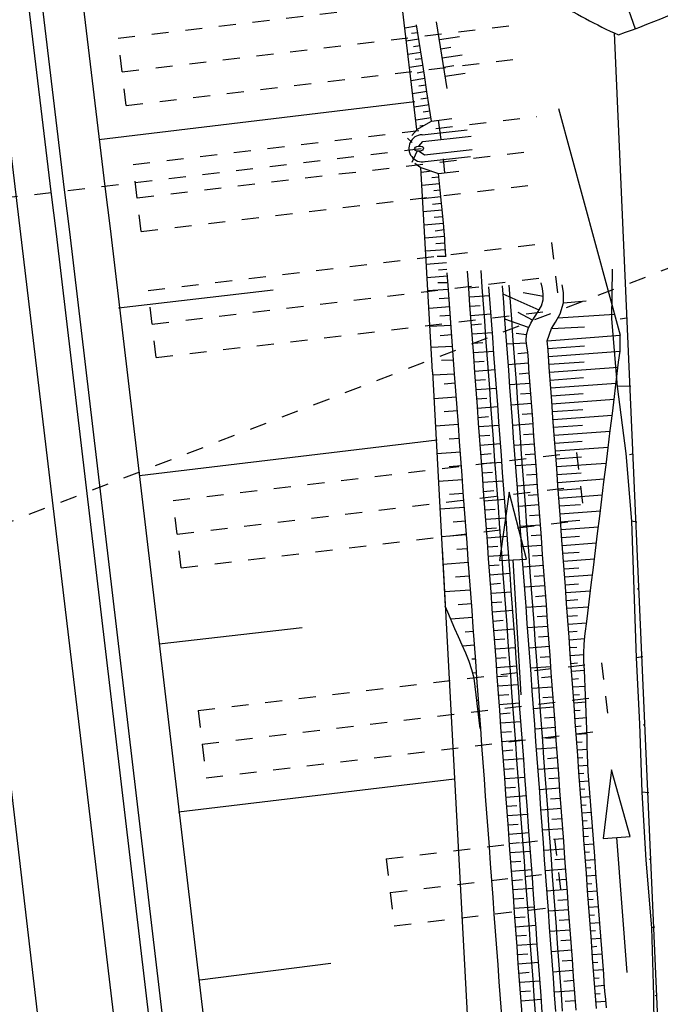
# Model space of a CAD drawing. Extents: x 447693 to 448165, y 439527 to 440695.
# Tile 36 of 88: x 447917 to 447936, y 439831 to 439860. Entities that reach past the tile are written whole.
import ezdxf

# ---------------------------------------------------------------- set-up
doc = ezdxf.new("R2010")
doc.units = 0
doc.header["$LTSCALE"] = 2
doc.header["$MEASUREMENT"] = 0
for name, pattern in [('ACAD_ISO03W100', [0.5, 0.25, -0.25]), ('ACAD_ISO05W100', [0.5, 0.25, -0.25]), ('AUSGEZOGEN', [0]), ('PUNKTX2', [0.5, 0.25, -0.25]), ('STRICHLINIEX2', [0.5, 0.25, -0.25])]:
    doc.linetypes.add(name, pattern=pattern)
for name, color, linetype in [('BOESCHG', 250, 'AUSGEZOGEN'), ('DB-Durchlässe', 15, 'CONTINUOUS'), ('DB-Gleisachse', 7, 'CONTINUOUS'), ('DB-GRABEN', 15, 'AUSGEZOGEN'), ('DB-HZV-Stützscheiben', 15, 'CONTINUOUS'), ('DB-Ingenieurbauwerke', 15, 'CONTINUOUS'), ('DB-Kabelanlagen', 15, 'CONTINUOUS'), ('DB-Regenrückhaltebecken_605', 15, 'CONTINUOUS'), ('DB-Wegboeschungen', 15, 'CONTINUOUS'), ('DB-Wege', 15, 'CONTINUOUS'), ('FBRTOP', 250, 'AUSGEZOGEN')]:
    doc.layers.add(name, color=color, linetype=linetype)

msp = doc.modelspace()

# ---------------------------------------------------------------- linework, layer by layer
at = {"layer": 'BOESCHG'}
msp.add_line((447934.799, 439860.882), (447935.302, 439859.458), dxfattribs=at)
msp.add_lwpolyline([(447934.805, 439859.275, 0.026514), (447938.088, 439860.655, 0.046289), (447939.837, 439861.711, 0.012248), (447943.756, 439864.755, 0.034061), (447945.059, 439865.976, 0.021594), (447946.317, 439867.45, 0.015362), (447947.928, 439869.647, 0.038367), (447949.717, 439872.733, 0.12657), (447949.931, 439873.809, 0.020895), (447949.768, 439875.484, 0.002421), (447947.692, 439889.857, 0.000207), (447946.075, 439900.647, 0.000187), (447944.278, 439912.579, 0.008155), (447943.854, 439915.107, 0.002622), (447942.366, 439922.939)], format="xyb", dxfattribs=at)
msp.add_arc((447942.13, 439875.303), 17.623, 238.366, 245.4394, dxfattribs=at)
at = {"layer": 'DB-Durchlässe', "linetype": 'STRICHLINIEX2'}
msp.add_line((447888.48, 439833.969), (447940.761, 439854.11), dxfattribs=at)
at = {"layer": 'DB-Gleisachse', "linetype": 'Continuous'}
msp.add_line((447915.949, 439844.771), (447917.911, 439828.168), dxfattribs=at)
at = {"layer": 'DB-GRABEN', "linetype": 'Continuous'}
for p, q in [((447918.717, 439862.49), (447919.638, 439854.794)), ((447919.463, 439856.183), (447928.795, 439857.312)), ((447919.638, 439854.794), (447919.795, 439853.554)), ((447919.795, 439853.554), (447922.729, 439828.726)), ((447920.04, 439851.216), (447924.61, 439851.743)), ((447920.667, 439846.256), (447929.453, 439847.315)), ((447931.578, 439845.766), (447931.295, 439843.746)), ((447932.094, 439843.793), (447931.578, 439845.766)), ((447929.597, 439844.101), (447930.375, 439829.642)), ((447931.295, 439843.746), (447931.695, 439843.769)), ((447931.695, 439843.769), (447932.094, 439843.793)), ((447931.928, 439839.776), (447931.695, 439843.769)), ((447921.243, 439841.289), (447925.466, 439841.772)), ((447934.604, 439837.563), (447934.357, 439835.538)), ((447935.155, 439835.599), (447934.604, 439837.563)), ((447921.82, 439836.322), (447929.962, 439837.3)), ((447934.357, 439835.538), (447934.756, 439835.569)), ((447934.756, 439835.569), (447935.155, 439835.599)), ((447935.059, 439831.58), (447934.756, 439835.569)), ((447922.447, 439831.362), (447926.316, 439831.85))]:
    msp.add_line(p, q, dxfattribs=at)
at = {"layer": 'DB-HZV-Stützscheiben', "linetype": 'PUNKTX2'}
for p, q in [((447920.032, 439859.174), (447931.948, 439860.591)), ((447920.268, 439857.188), (447920.032, 439859.174)), ((447920.268, 439857.188), (447932.184, 439858.605)), ((447920.474, 439855.451), (447932.391, 439856.867)), ((447920.711, 439853.464), (447920.474, 439855.451)), ((447920.711, 439853.464), (447932.627, 439854.881)), ((447920.917, 439851.727), (447932.833, 439853.143)), ((447932.833, 439853.143), (447933.069, 439851.157)), ((447921.153, 439849.741), (447920.917, 439851.727)), ((447921.153, 439849.741), (447933.069, 439851.157)), ((447921.655, 439845.52), (447933.571, 439846.937)), ((447933.571, 439846.937), (447933.807, 439844.951)), ((447921.891, 439843.534), (447921.655, 439845.52)), ((447921.891, 439843.534), (447933.807, 439844.951)), ((447922.393, 439839.314), (447934.309, 439840.731)), ((447934.309, 439840.731), (447934.545, 439838.745)), ((447922.393, 439839.314), (447922.629, 439837.328)), ((447922.629, 439837.328), (447934.545, 439838.745)), ((447927.948, 439834.939), (447932.913, 439835.529)), ((447932.913, 439835.529), (447933.149, 439833.543)), ((447927.948, 439834.939), (447928.184, 439832.953)), ((447928.184, 439832.953), (447933.149, 439833.543))]:
    msp.add_line(p, q, dxfattribs=at)
at = {"layer": 'DB-HZV-Stützscheiben', "linetype": 'ACAD_ISO05W100'}
for p, q in [((447920.15, 439858.181), (447932.066, 439859.598)), ((447920.593, 439854.458), (447932.509, 439855.874)), ((447921.035, 439850.734), (447932.951, 439852.15)), ((447921.773, 439844.527), (447933.689, 439845.944)), ((447922.511, 439838.321), (447934.427, 439839.738)), ((447928.066, 439833.946), (447933.031, 439834.536))]:
    msp.add_line(p, q, dxfattribs=at)
at = {"layer": 'DB-Ingenieurbauwerke', "linetype": 'Continuous'}
msp.add_line((447913.173, 439886.784), (447924.918, 439788.077), dxfattribs=at)
at = {"layer": 'DB-Ingenieurbauwerke', "linetype": 'ACAD_ISO03W100'}
msp.add_line((447912.595, 439853.976), (447929.051, 439855.929), dxfattribs=at)
at = {"layer": 'DB-Ingenieurbauwerke', "linetype": 'Continuous'}
msp.add_ellipse((447928.917, 439855.914), major_axis=(0.134, 0.015), ratio=0.555556, start_param=0, end_param=6.283185, dxfattribs=at)
at = {"layer": 'DB-Kabelanlagen', "linetype": 'Continuous'}
for p, q in [((447917.123, 439862.339), (447918.045, 439854.643)), ((447917.52, 439862.389), (447918.442, 439854.694)), ((447918.442, 439854.694), (447918.598, 439853.453)), ((447918.045, 439854.643), (447918.201, 439853.403)), ((447918.201, 439853.403), (447921.136, 439828.575)), ((447918.598, 439853.453), (447921.533, 439828.625))]:
    msp.add_line(p, q, dxfattribs=at)
at = {"layer": 'DB-Regenrückhaltebecken_605', "linetype": 'Continuous'}
for p, q in [((447928.854, 439856.477), (447928.378, 439860.45)), ((447929.512, 439859.17), (447929.434, 439859.664)), ((447928.847, 439859.531), (447928.495, 439859.475)), ((447928.878, 439859.338), (447928.696, 439859.317)), ((447928.919, 439859.077), (447928.841, 439859.57)), ((447928.908, 439859.145), (447928.541, 439859.087)), ((447928.997, 439858.583), (447928.919, 439859.077)), ((447929.589, 439858.676), (447929.512, 439859.17)), ((447929.517, 439859.135), (447930.11, 439859.228)), ((447928.969, 439858.759), (447928.588, 439858.699)), ((447928.939, 439858.952), (447928.758, 439858.923)), ((447929.56, 439858.864), (447929.856, 439858.91)), ((447928.999, 439858.566), (447928.804, 439858.548)), ((447929.075, 439858.089), (447928.997, 439858.583)), ((447929.667, 439858.182), (447929.589, 439858.676)), ((447929.603, 439858.593), (447930.195, 439858.686)), ((447929.03, 439858.373), (447928.634, 439858.31)), ((447929.06, 439858.18), (447928.858, 439858.146)), ((447929.645, 439858.322), (447929.942, 439858.368)), ((447929.745, 439857.688), (447929.667, 439858.182)), ((447929.091, 439857.987), (447928.681, 439857.922)), ((447929.152, 439857.595), (447929.075, 439858.089)), ((447929.688, 439858.051), (447930.281, 439858.144)), ((447929.152, 439857.601), (447928.727, 439857.534)), ((447929.121, 439857.794), (447928.912, 439857.761)), ((447929.22, 439857.164), (447929.152, 439857.595)), ((447929.182, 439857.408), (447928.971, 439857.374)), ((447929.212, 439857.214), (447928.774, 439857.145)), ((447929.243, 439857.021), (447929.036, 439856.989)), ((447929.23, 439857.103), (447929.22, 439857.164)), ((447929.286, 439856.729), (447929.23, 439857.103)), ((447933.031, 439857.099), (447934.853, 439850.402)), ((447929.272, 439856.827), (447928.82, 439856.758)), ((447928.854, 439856.477), (447929.286, 439856.729)), ((447929.286, 439856.729), (447929.881, 439856.809)), ((447929.567, 439856.187), (447929.497, 439856.758)), ((447928.702, 439856.301), (447928.848, 439856.47)), ((447929.07, 439856.603), (447928.946, 439856.58)), ((447929.006, 439856.326), (447930.334, 439856.469)), ((447928.71, 439856.096), (447928.578, 439856.222)), ((447928.908, 439855.989), (447929.028, 439856.127)), ((447929.028, 439856.127), (447930.453, 439856.284)), ((447928.712, 439855.512), (447928.867, 439855.84)), ((447928.926, 439855.84), (447929.075, 439855.73)), ((447929.075, 439855.73), (447930.491, 439855.886)), ((447929.097, 439855.531), (447930.438, 439855.679)), ((447929.683, 439855.199), (447929.635, 439855.611)), ((447928.796, 439855.489), (447928.975, 439855.357)), ((447928.969, 439855.361), (447929.492, 439855.177)), ((447929.316, 439849.324), (447928.969, 439855.356)), ((447929.292, 439855.247), (447928.977, 439855.21)), ((447929.492, 439855.177), (447930.088, 439855.245)), ((447929.503, 439855.074), (447929.299, 439855.051)), ((447929.492, 439855.177), (447929.492, 439855.177)), ((447929.545, 439854.693), (447929.492, 439855.177)), ((447929.525, 439854.879), (447929, 439854.823)), ((447929.546, 439854.684), (447929.355, 439854.664)), ((447929.594, 439854.21), (447929.545, 439854.693)), ((447929.566, 439854.488), (447929.021, 439854.435)), ((447929.604, 439854.098), (447929.043, 439854.048)), ((447929.585, 439854.293), (447929.317, 439854.268)), ((447929.637, 439853.726), (447929.594, 439854.21)), ((447929.621, 439853.903), (447929.363, 439853.881)), ((447929.639, 439853.708), (447929.064, 439853.659)), ((447929.655, 439853.513), (447929.393, 439853.481)), ((447929.676, 439853.241), (447929.637, 439853.726)), ((447929.67, 439853.317), (447929.085, 439853.272)), ((447929.683, 439853.154), (447929.676, 439853.241)), ((447929.7, 439852.927), (447929.106, 439852.883)), ((447929.685, 439853.122), (447929.416, 439853.101)), ((447929.713, 439852.745), (447929.683, 439853.154)), ((447929.714, 439852.732), (447929.454, 439852.728)), ((447929.728, 439852.537), (447929.127, 439852.493)), ((447929.742, 439852.342), (447929.493, 439852.324)), ((447929.757, 439852.147), (447929.149, 439852.103)), ((447929.786, 439851.748), (447929.749, 439852.247)), ((447930.384, 439851.792), (447930.348, 439852.291)), ((447930.783, 439851.821), (447930.747, 439852.32)), ((447929.785, 439851.758), (447929.17, 439851.713)), ((447929.771, 439851.953), (447929.477, 439851.953)), ((447930.383, 439851.808), (447930.682, 439851.83)), ((447930.421, 439851.293), (447930.384, 439851.792)), ((447930.82, 439851.323), (447930.783, 439851.821)), ((447931.019, 439851.337), (447930.983, 439851.836)), ((447931.418, 439851.366), (447931.382, 439851.865)), ((447931.618, 439851.381), (447931.581, 439851.88)), ((447932.558, 439851.781), (447932.521, 439851.949)), ((447932.587, 439851.614), (447932.558, 439851.781)), ((447933.187, 439851.664), (447933.147, 439851.896)), ((447929.805, 439851.494), (447929.515, 439851.474)), ((447929.969, 439849.255), (447929.786, 439851.748)), ((447930.403, 439851.535), (447931.002, 439851.579)), ((447932.466, 439851.148), (447931.4, 439851.614)), ((447932.591, 439851.548), (447931.99, 439851.655)), ((447932.587, 439851.452), (447932.587, 439851.614)), ((447933.186, 439851.363), (447933.187, 439851.664)), ((447929.208, 439851.203), (447929.823, 439851.248)), ((447930.458, 439850.795), (447930.421, 439851.293)), ((447930.423, 439851.261), (447930.723, 439851.283)), ((447930.857, 439850.824), (447930.82, 439851.323)), ((447931.056, 439850.839), (447931.019, 439851.337)), ((447931.455, 439850.868), (447931.418, 439851.366)), ((447931.654, 439850.882), (447931.618, 439851.381)), ((447932.437, 439851.101), (447932.533, 439851.273)), ((447932.533, 439851.273), (447932.587, 439851.452)), ((447933.088, 439851.038), (447933.186, 439851.363)), ((447933.186, 439851.363), (447933.852, 439851.42)), ((447929.842, 439850.982), (447929.531, 439850.967)), ((447930.443, 439850.988), (447931.042, 439851.032)), ((447932.153, 439850.629), (447931.454, 439850.881)), ((447931.691, 439850.384), (447931.654, 439850.882)), ((447932.268, 439850.845), (447931.845, 439851.075)), ((447932.22, 439850.764), (447932.324, 439850.932)), ((447932.324, 439850.932), (447932.437, 439851.101)), ((447932.949, 439850.789), (447933.088, 439851.038)), ((447933.019, 439850.913), (447934.69, 439851.03)), ((447929.863, 439850.693), (447929.239, 439850.657)), ((447930.494, 439850.296), (447930.458, 439850.795)), ((447930.464, 439850.714), (447930.763, 439850.736)), ((447930.893, 439850.325), (447930.857, 439850.824)), ((447931.093, 439850.34), (447931.056, 439850.839)), ((447931.492, 439850.369), (447931.455, 439850.868)), ((447932.09, 439850.413), (447932.137, 439850.592)), ((447932.137, 439850.592), (447932.22, 439850.764)), ((447932.704, 439850.241), (447932.828, 439850.607)), ((447932.828, 439850.607), (447932.949, 439850.789)), ((447932.828, 439850.607), (447933.799, 439850.652)), ((447929.884, 439850.418), (447929.544, 439850.389)), ((447930.484, 439850.44), (447931.082, 439850.484)), ((447930.531, 439849.797), (447930.494, 439850.296)), ((447930.93, 439849.827), (447930.893, 439850.325)), ((447931.129, 439849.841), (447931.093, 439850.34)), ((447931.528, 439849.87), (447931.492, 439850.369)), ((447931.728, 439849.885), (447931.691, 439850.384)), ((447932.09, 439850.411), (447931.786, 439850.45)), ((447932.085, 439850.25), (447932.09, 439850.413)), ((447932.704, 439850.241), (447934.853, 439850.402)), ((447934.852, 439849.931), (447934.853, 439850.399)), ((447934.853, 439850.399), (447934.853, 439850.399)), ((447929.909, 439850.072), (447929.275, 439850.038)), ((447930.504, 439850.167), (447930.803, 439850.189)), ((447932.093, 439850.164), (447931.508, 439850.144)), ((447932.103, 439850.083), (447932.085, 439850.25)), ((447932.127, 439849.914), (447932.103, 439850.083)), ((447932.725, 439849.958), (447932.704, 439850.241)), ((447932.721, 439850.008), (447933.8, 439850.088)), ((447930.524, 439849.893), (447931.122, 439849.937)), ((447930.567, 439849.299), (447930.531, 439849.797)), ((447930.966, 439849.328), (447930.93, 439849.827)), ((447931.166, 439849.343), (447931.129, 439849.841)), ((447931.565, 439849.372), (447931.528, 439849.87)), ((447931.764, 439849.386), (447931.728, 439849.885)), ((447932.13, 439849.883), (447931.831, 439849.856)), ((447932.149, 439849.664), (447932.127, 439849.914)), ((447932.762, 439849.46), (447932.725, 439849.958)), ((447932.738, 439849.776), (447934.852, 439849.931)), ((447934.811, 439849.61), (447934.852, 439849.931)), ((447929.939, 439849.666), (447929.584, 439849.653)), ((447930.544, 439849.62), (447930.843, 439849.642)), ((447932.154, 439849.581), (447931.553, 439849.533)), ((447932.163, 439849.416), (447932.149, 439849.664)), ((447932.755, 439849.544), (447933.789, 439849.619)), ((447932.798, 439848.961), (447932.762, 439849.46)), ((447932.772, 439849.311), (447934.793, 439849.459)), ((447934.749, 439849.104), (447934.811, 439849.61)), ((447929.316, 439849.324), (447929.689, 439842.397)), ((447929.969, 439849.255), (447929.321, 439849.22)), ((447930.006, 439848.756), (447929.969, 439849.255)), ((447930.564, 439849.346), (447931.162, 439849.39)), ((447930.604, 439848.8), (447930.567, 439849.299)), ((447931.003, 439848.829), (447930.966, 439849.328)), ((447931.202, 439848.844), (447931.166, 439849.343)), ((447931.601, 439848.873), (447931.565, 439849.372)), ((447931.801, 439848.888), (447931.764, 439849.386)), ((447932.172, 439849.278), (447931.873, 439849.258)), ((447932.18, 439849.167), (447932.163, 439849.416)), ((447932.2, 439848.917), (447932.18, 439849.167)), ((447932.79, 439849.079), (447933.777, 439849.151)), ((447929.989, 439848.984), (447929.663, 439848.96)), ((447930.584, 439849.073), (447930.883, 439849.095)), ((447930.604, 439848.799), (447931.203, 439848.843)), ((447931.239, 439848.345), (447931.202, 439848.844)), ((447932.195, 439848.982), (447931.597, 439848.936)), ((447931.638, 439848.375), (447931.601, 439848.873)), ((447931.837, 439848.389), (447931.801, 439848.888)), ((447932.236, 439848.418), (447932.2, 439848.917)), ((447932.835, 439848.462), (447932.798, 439848.961)), ((447932.807, 439848.846), (447934.735, 439848.988)), ((447934.687, 439848.598), (447934.749, 439849.104)), ((447930.019, 439848.577), (447929.359, 439848.528)), ((447930.042, 439848.257), (447930.006, 439848.756)), ((447930.641, 439848.301), (447930.604, 439848.8)), ((447931.04, 439848.331), (447931.003, 439848.829)), ((447932.217, 439848.683), (447931.918, 439848.66)), ((447932.824, 439848.614), (447933.765, 439848.683)), ((447934.625, 439848.092), (447934.687, 439848.598)), ((447930.624, 439848.526), (447930.923, 439848.547)), ((447930.677, 439847.803), (447930.641, 439848.301)), ((447930.644, 439848.252), (447931.243, 439848.296)), ((447931.076, 439847.832), (447931.04, 439848.331)), ((447931.276, 439847.847), (447931.239, 439848.345)), ((447931.675, 439847.876), (447931.638, 439848.375)), ((447932.239, 439848.383), (447931.641, 439848.339)), ((447931.874, 439847.89), (447931.837, 439848.389)), ((447932.273, 439847.92), (447932.236, 439848.418)), ((447932.871, 439847.964), (447932.835, 439848.462)), ((447932.841, 439848.381), (447934.677, 439848.516)), ((447930.049, 439848.169), (447929.659, 439848.141)), ((447930.079, 439847.759), (447930.042, 439848.257)), ((447930.664, 439847.978), (447930.964, 439848)), ((447932.261, 439848.084), (447931.962, 439848.062)), ((447932.858, 439848.149), (447933.753, 439848.214)), ((447932.875, 439847.916), (447934.619, 439848.044)), ((447934.563, 439847.587), (447934.625, 439848.092)), ((447930.079, 439847.762), (447929.402, 439847.713)), ((447930.115, 439847.26), (447930.079, 439847.759)), ((447930.714, 439847.304), (447930.677, 439847.803)), ((447930.684, 439847.705), (447931.283, 439847.749)), ((447931.113, 439847.333), (447931.076, 439847.832)), ((447931.312, 439847.348), (447931.276, 439847.847)), ((447931.711, 439847.377), (447931.675, 439847.876)), ((447932.283, 439847.784), (447931.684, 439847.741)), ((447931.911, 439847.392), (447931.874, 439847.89)), ((447932.31, 439847.421), (447932.273, 439847.92)), ((447932.908, 439847.465), (447932.871, 439847.964)), ((447932.892, 439847.684), (447933.741, 439847.746)), ((447930.705, 439847.431), (447931.004, 439847.453)), ((447931.947, 439846.893), (447931.911, 439847.392)), ((447932.305, 439847.485), (447932.006, 439847.464)), ((447932.346, 439846.922), (447932.31, 439847.421)), ((447932.945, 439846.966), (447932.908, 439847.465)), ((447932.909, 439847.451), (447934.561, 439847.573)), ((447934.501, 439847.081), (447934.563, 439847.587)), ((447930.109, 439847.355), (447929.809, 439847.333)), ((447930.152, 439846.761), (447930.115, 439847.26)), ((447930.75, 439846.805), (447930.714, 439847.304)), ((447930.725, 439847.158), (447931.323, 439847.202)), ((447931.149, 439846.835), (447931.113, 439847.333)), ((447931.349, 439846.849), (447931.312, 439847.348)), ((447931.748, 439846.879), (447931.711, 439847.377)), ((447932.327, 439847.186), (447931.728, 439847.143)), ((447932.926, 439847.219), (447933.729, 439847.278)), ((447932.943, 439846.986), (447934.503, 439847.101)), ((447930.138, 439846.948), (447929.446, 439846.897)), ((447930.745, 439846.884), (447931.044, 439846.906)), ((447931.186, 439846.336), (447931.149, 439846.835)), ((447931.385, 439846.351), (447931.349, 439846.849)), ((447931.784, 439846.38), (447931.748, 439846.879)), ((447931.984, 439846.395), (447931.947, 439846.893)), ((447932.349, 439846.887), (447932.05, 439846.866)), ((447932.383, 439846.424), (447932.346, 439846.922)), ((447932.981, 439846.468), (447932.945, 439846.966)), ((447932.96, 439846.754), (447933.717, 439846.81)), ((447934.438, 439846.575), (447934.501, 439847.081)), ((447930.168, 439846.541), (447929.804, 439846.514)), ((447930.189, 439846.263), (447930.152, 439846.761)), ((447930.787, 439846.307), (447930.75, 439846.805)), ((447930.765, 439846.611), (447931.363, 439846.654)), ((447932.371, 439846.588), (447931.772, 439846.545)), ((447932.977, 439846.522), (447934.445, 439846.629)), ((447934.376, 439846.069), (447934.438, 439846.575)), ((447930.225, 439845.764), (447930.189, 439846.263)), ((447930.785, 439846.337), (447931.084, 439846.359)), ((447930.824, 439845.808), (447930.787, 439846.307)), ((447931.223, 439845.837), (447931.186, 439846.336)), ((447931.422, 439845.852), (447931.385, 439846.351)), ((447931.821, 439845.881), (447931.784, 439846.38)), ((447932.02, 439845.896), (447931.984, 439846.395)), ((447932.393, 439846.289), (447932.093, 439846.268)), ((447932.419, 439845.925), (447932.383, 439846.424)), ((447933.018, 439845.969), (447932.981, 439846.468)), ((447932.994, 439846.289), (447933.705, 439846.341)), ((447930.198, 439846.133), (447929.49, 439846.081)), ((447930.805, 439846.063), (447931.403, 439846.107)), ((447932.415, 439845.99), (447931.816, 439845.947)), ((447933.011, 439846.057), (447934.387, 439846.158)), ((447933.054, 439845.47), (447933.018, 439845.969)), ((447934.314, 439845.563), (447934.376, 439846.069)), ((447930.228, 439845.726), (447929.813, 439845.696)), ((447930.262, 439845.265), (447930.225, 439845.764)), ((447930.86, 439845.309), (447930.824, 439845.808)), ((447930.825, 439845.79), (447931.124, 439845.812)), ((447931.259, 439845.339), (447931.223, 439845.837)), ((447931.459, 439845.353), (447931.422, 439845.852)), ((447931.858, 439845.383), (447931.821, 439845.881)), ((447932.057, 439845.397), (447932.02, 439845.896)), ((447932.437, 439845.691), (447932.137, 439845.67)), ((447932.456, 439845.426), (447932.419, 439845.925)), ((447933.028, 439845.824), (447933.693, 439845.873)), ((447933.045, 439845.592), (447934.329, 439845.686)), ((447930.845, 439845.516), (447931.443, 439845.56)), ((447931.495, 439844.855), (447931.459, 439845.353)), ((447931.894, 439844.884), (447931.858, 439845.383)), ((447932.459, 439845.392), (447931.86, 439845.349)), ((447932.094, 439844.899), (447932.057, 439845.397)), ((447932.493, 439844.928), (447932.456, 439845.426)), ((447933.091, 439844.972), (447933.054, 439845.47)), ((447933.063, 439845.359), (447933.681, 439845.405)), ((447934.252, 439845.057), (447934.314, 439845.563)), ((447930.258, 439845.319), (447929.534, 439845.266)), ((447930.299, 439844.767), (447930.262, 439845.265)), ((447930.897, 439844.811), (447930.86, 439845.309)), ((447930.865, 439845.243), (447931.164, 439845.265)), ((447931.296, 439844.84), (447931.259, 439845.339)), ((447932.48, 439845.093), (447932.181, 439845.072)), ((447933.08, 439845.127), (447934.271, 439845.214)), ((447930.288, 439844.912), (447929.924, 439844.885)), ((447930.885, 439844.969), (447931.484, 439845.013)), ((447930.934, 439844.312), (447930.897, 439844.811)), ((447931.332, 439844.341), (447931.296, 439844.84)), ((447931.532, 439844.356), (447931.495, 439844.855)), ((447931.931, 439844.385), (447931.894, 439844.884)), ((447932.502, 439844.794), (447931.904, 439844.751)), ((447932.13, 439844.4), (447932.094, 439844.899)), ((447932.529, 439844.429), (447932.493, 439844.928)), ((447933.128, 439844.473), (447933.091, 439844.972)), ((447933.097, 439844.894), (447933.669, 439844.936)), ((447934.19, 439844.551), (447934.252, 439845.057)), ((447930.318, 439844.504), (447929.578, 439844.45)), ((447930.335, 439844.268), (447930.299, 439844.767)), ((447930.905, 439844.696), (447931.205, 439844.718)), ((447932.524, 439844.495), (447932.225, 439844.473)), ((447933.114, 439844.662), (447934.213, 439844.743)), ((447934.128, 439844.045), (447934.19, 439844.551)), ((447930.372, 439843.769), (447930.335, 439844.268)), ((447930.925, 439844.422), (447931.524, 439844.466)), ((447930.97, 439843.813), (447930.934, 439844.312)), ((447931.369, 439843.843), (447931.332, 439844.341)), ((447931.568, 439843.857), (447931.532, 439844.356)), ((447931.967, 439843.887), (447931.931, 439844.385)), ((447932.546, 439844.196), (447931.948, 439844.153)), ((447932.167, 439843.901), (447932.13, 439844.4)), ((447932.566, 439843.931), (447932.529, 439844.429)), ((447933.164, 439843.974), (447933.128, 439844.473)), ((447933.131, 439844.429), (447933.658, 439844.468)), ((447933.148, 439844.197), (447934.155, 439844.271)), ((447930.348, 439844.097), (447930.03, 439844.074)), ((447930.946, 439844.148), (447931.245, 439844.17)), ((447930.966, 439843.875), (447931.564, 439843.919)), ((447932.203, 439843.403), (447932.167, 439843.901)), ((447932.568, 439843.897), (447932.269, 439843.875)), ((447932.602, 439843.432), (447932.566, 439843.931)), ((447933.201, 439843.476), (447933.164, 439843.974)), ((447933.165, 439843.964), (447933.646, 439844)), ((447934.065, 439843.539), (447934.128, 439844.045)), ((447930.378, 439843.69), (447929.622, 439843.634)), ((447930.408, 439843.271), (447930.372, 439843.769)), ((447931.007, 439843.315), (447930.97, 439843.813)), ((447930.986, 439843.601), (447931.285, 439843.623)), ((447931.406, 439843.344), (447931.369, 439843.843)), ((447931.605, 439843.359), (447931.568, 439843.857)), ((447932.004, 439843.388), (447931.967, 439843.887)), ((447933.182, 439843.732), (447934.097, 439843.799)), ((447931.006, 439843.328), (447931.604, 439843.372)), ((447931.442, 439842.845), (447931.406, 439843.344)), ((447931.642, 439842.86), (447931.605, 439843.359)), ((447932.59, 439843.598), (447931.992, 439843.555)), ((447932.041, 439842.889), (447932.004, 439843.388)), ((447932.24, 439842.904), (447932.203, 439843.403)), ((447932.639, 439842.933), (447932.602, 439843.432)), ((447933.199, 439843.5), (447933.634, 439843.531)), ((447933.237, 439842.977), (447933.201, 439843.476)), ((447933.216, 439843.267), (447934.039, 439843.327)), ((447934.003, 439843.033), (447934.065, 439843.539)), ((447930.407, 439843.283), (447929.992, 439843.252)), ((447930.445, 439842.772), (447930.408, 439843.271)), ((447931.043, 439842.816), (447931.007, 439843.315)), ((447931.026, 439843.054), (447931.325, 439843.076)), ((447932.612, 439843.299), (447932.313, 439843.277)), ((447933.233, 439843.035), (447933.622, 439843.063)), ((447933.941, 439842.527), (447934.003, 439843.033)), ((447930.437, 439842.876), (447929.666, 439842.819)), ((447930.482, 439842.273), (447930.445, 439842.772)), ((447931.08, 439842.317), (447931.043, 439842.816)), ((447931.046, 439842.781), (447931.644, 439842.825)), ((447931.479, 439842.347), (447931.442, 439842.845)), ((447931.678, 439842.361), (447931.642, 439842.86)), ((447932.634, 439843), (447932.036, 439842.957)), ((447932.077, 439842.391), (447932.041, 439842.889)), ((447932.277, 439842.405), (447932.24, 439842.904)), ((447932.676, 439842.435), (447932.639, 439842.933)), ((447933.274, 439842.478), (447933.237, 439842.977)), ((447933.25, 439842.802), (447933.981, 439842.856)), ((447930.467, 439842.468), (447930.075, 439842.439)), ((447931.066, 439842.507), (447931.365, 439842.529)), ((447932.656, 439842.701), (447932.357, 439842.679)), ((447933.267, 439842.57), (447933.61, 439842.595)), ((447933.311, 439841.98), (447933.274, 439842.478)), ((447933.879, 439842.022), (447933.941, 439842.527)), ((447929.764, 439842.221), (447929.689, 439842.397)), ((447929.976, 439841.735), (447929.764, 439842.221)), ((447930.518, 439841.775), (447930.482, 439842.273)), ((447931.117, 439841.819), (447931.08, 439842.317)), ((447931.086, 439842.233), (447931.684, 439842.277)), ((447931.515, 439841.848), (447931.479, 439842.347)), ((447931.715, 439841.863), (447931.678, 439842.361)), ((447932.114, 439841.892), (447932.077, 439842.391)), ((447932.678, 439842.402), (447932.08, 439842.359)), ((447932.313, 439841.907), (447932.277, 439842.405)), ((447932.712, 439841.936), (447932.676, 439842.435)), ((447933.284, 439842.337), (447933.924, 439842.384)), ((447930.497, 439842.061), (447929.854, 439842.014)), ((447931.106, 439841.96), (447931.405, 439841.982)), ((447931.752, 439841.364), (447931.715, 439841.863)), ((447932.15, 439841.393), (447932.114, 439841.892)), ((447932.35, 439841.408), (447932.313, 439841.907)), ((447932.7, 439842.103), (447932.401, 439842.081)), ((447932.749, 439841.437), (447932.712, 439841.936)), ((447933.301, 439842.105), (447933.598, 439842.127)), ((447933.347, 439841.481), (447933.311, 439841.98)), ((447933.319, 439841.872), (447933.865, 439841.912)), ((447933.817, 439841.516), (447933.879, 439842.022)), ((447930.08, 439841.492), (447929.976, 439841.735)), ((447930.527, 439841.654), (447930.277, 439841.635)), ((447930.555, 439841.276), (447930.518, 439841.775)), ((447931.153, 439841.32), (447931.117, 439841.819)), ((447931.126, 439841.686), (447931.725, 439841.73)), ((447931.552, 439841.349), (447931.515, 439841.848)), ((447932.722, 439841.804), (447932.123, 439841.76)), ((447933.336, 439841.64), (447933.586, 439841.658)), ((447930.187, 439841.249), (447930.08, 439841.492)), ((447931.146, 439841.413), (447931.446, 439841.435)), ((447931.19, 439840.821), (447931.153, 439841.32)), ((447931.589, 439840.851), (447931.552, 439841.349)), ((447931.788, 439840.865), (447931.752, 439841.364)), ((447932.187, 439840.895), (447932.15, 439841.393)), ((447932.387, 439840.909), (447932.35, 439841.408)), ((447932.744, 439841.505), (447932.445, 439841.483)), ((447932.785, 439840.939), (447932.749, 439841.437)), ((447933.384, 439840.982), (447933.347, 439841.481)), ((447933.353, 439841.407), (447933.808, 439841.441)), ((447933.791, 439841.264), (447933.817, 439841.516)), ((447930.296, 439841.008), (447930.187, 439841.249)), ((447930.557, 439841.247), (447930.2, 439841.22)), ((447930.398, 439840.763), (447930.296, 439841.008)), ((447930.591, 439840.777), (447930.555, 439841.276)), ((447931.166, 439841.139), (447931.765, 439841.183)), ((447932.766, 439841.206), (447932.167, 439841.162)), ((447933.37, 439841.175), (447933.578, 439841.19)), ((447933.778, 439841.011), (447933.791, 439841.264)), ((447933.784, 439840.762), (447933.778, 439841.011)), ((447930.481, 439840.521), (447930.398, 439840.763)), ((447930.587, 439840.839), (447930.48, 439840.832)), ((447930.628, 439840.279), (447930.591, 439840.777)), ((447931.186, 439840.866), (447931.486, 439840.888)), ((447931.226, 439840.323), (447931.19, 439840.821)), ((447931.625, 439840.352), (447931.589, 439840.851)), ((447931.825, 439840.367), (447931.788, 439840.865)), ((447932.224, 439840.396), (447932.187, 439840.895)), ((447932.423, 439840.411), (447932.387, 439840.909)), ((447932.788, 439840.907), (447932.489, 439840.885)), ((447932.822, 439840.44), (447932.785, 439840.939)), ((447933.42, 439840.484), (447933.384, 439840.982)), ((447933.387, 439840.942), (447933.778, 439840.971)), ((447933.404, 439840.71), (447933.595, 439840.724)), ((447933.8, 439840.512), (447933.784, 439840.762)), ((447930.542, 439840.273), (447930.481, 439840.521)), ((447930.617, 439840.432), (447930.507, 439840.424)), ((447931.207, 439840.592), (447931.805, 439840.636)), ((447932.81, 439840.608), (447932.211, 439840.564)), ((447932.46, 439839.912), (447932.423, 439840.411)), ((447932.859, 439839.941), (447932.822, 439840.44)), ((447933.457, 439839.985), (447933.42, 439840.484)), ((447933.421, 439840.478), (447933.8, 439840.505)), ((447933.812, 439840.262), (447933.8, 439840.512)), ((447930.577, 439840.025), (447930.542, 439840.273)), ((447930.665, 439839.78), (447930.628, 439840.279)), ((447931.263, 439839.824), (447931.226, 439840.323)), ((447931.227, 439840.319), (447931.526, 439840.34)), ((447931.662, 439839.853), (447931.625, 439840.352)), ((447931.861, 439839.868), (447931.825, 439840.367)), ((447932.26, 439839.897), (447932.224, 439840.396)), ((447932.832, 439840.309), (447932.532, 439840.287)), ((447933.438, 439840.245), (447933.625, 439840.259)), ((447933.821, 439840.012), (447933.812, 439840.262)), ((447930.602, 439839.776), (447930.577, 439840.025)), ((447930.647, 439840.025), (447930.612, 439840.022)), ((447931.247, 439840.045), (447931.845, 439840.089)), ((447931.698, 439839.355), (447931.662, 439839.853)), ((447931.898, 439839.369), (447931.861, 439839.868)), ((447932.854, 439840.01), (447932.255, 439839.966)), ((447932.297, 439839.399), (447932.26, 439839.897)), ((447932.496, 439839.413), (447932.46, 439839.912)), ((447932.895, 439839.443), (447932.859, 439839.941)), ((447933.455, 439840.013), (447933.82, 439840.039)), ((447933.494, 439839.487), (447933.457, 439839.985)), ((447933.843, 439839.512), (447933.821, 439840.012)), ((447930.632, 439839.527), (447930.602, 439839.776)), ((447930.676, 439839.618), (447930.621, 439839.614)), ((447930.701, 439839.282), (447930.665, 439839.78)), ((447931.3, 439839.325), (447931.263, 439839.824)), ((447931.267, 439839.771), (447931.566, 439839.793)), ((447931.287, 439839.498), (447931.885, 439839.542)), ((447932.876, 439839.711), (447932.576, 439839.689)), ((447933.472, 439839.78), (447933.651, 439839.793)), ((447933.489, 439839.548), (447933.84, 439839.573)), ((447930.663, 439839.279), (447930.632, 439839.527)), ((447930.724, 439838.782), (447930.663, 439839.279)), ((447930.738, 439838.783), (447930.701, 439839.282)), ((447931.336, 439838.827), (447931.3, 439839.325)), ((447931.307, 439839.224), (447931.606, 439839.246)), ((447931.735, 439838.856), (447931.698, 439839.355)), ((447931.935, 439838.871), (447931.898, 439839.369)), ((447932.333, 439838.9), (447932.297, 439839.399)), ((447932.898, 439839.412), (447932.299, 439839.368)), ((447932.533, 439838.915), (447932.496, 439839.413)), ((447932.932, 439838.944), (447932.895, 439839.443)), ((447933.53, 439838.988), (447933.494, 439839.487)), ((447933.506, 439839.315), (447933.679, 439839.328)), ((447933.865, 439839.012), (447933.843, 439839.512)), ((447930.706, 439839.21), (447930.689, 439839.209)), ((447931.327, 439838.951), (447931.925, 439838.995)), ((447932.919, 439839.113), (447932.62, 439839.091)), ((447933.523, 439839.083), (447933.861, 439839.108)), ((447933.567, 439838.489), (447933.53, 439838.988)), ((447933.881, 439838.512), (447933.865, 439839.012)), ((447930.736, 439838.803), (447930.722, 439838.802)), ((447930.774, 439838.284), (447930.738, 439838.783)), ((447931.373, 439838.328), (447931.336, 439838.827)), ((447931.347, 439838.677), (447931.646, 439838.699)), ((447931.772, 439838.357), (447931.735, 439838.856)), ((447931.971, 439838.372), (447931.935, 439838.871)), ((447932.37, 439838.401), (447932.333, 439838.9)), ((447932.941, 439838.814), (447932.343, 439838.77)), ((447932.57, 439838.416), (447932.533, 439838.915)), ((447932.968, 439838.445), (447932.932, 439838.944)), ((447933.54, 439838.85), (447933.705, 439838.862)), ((447931.367, 439838.404), (447931.966, 439838.447)), ((447932.008, 439837.873), (447931.971, 439838.372)), ((447932.407, 439837.903), (447932.37, 439838.401)), ((447932.606, 439837.917), (447932.57, 439838.416)), ((447932.963, 439838.515), (447932.664, 439838.493)), ((447933.005, 439837.947), (447932.968, 439838.445)), ((447933.557, 439838.618), (447933.877, 439838.641)), ((447933.603, 439837.991), (447933.567, 439838.489)), ((447933.574, 439838.385), (447933.729, 439838.397)), ((447933.886, 439838.262), (447933.881, 439838.512)), ((447930.811, 439837.786), (447930.774, 439838.284)), ((447931.409, 439837.829), (447931.373, 439838.328)), ((447931.387, 439838.13), (447931.686, 439838.152)), ((447931.808, 439837.859), (447931.772, 439838.357)), ((447932.985, 439838.216), (447932.387, 439838.172)), ((447933.592, 439838.153), (447933.888, 439838.175)), ((447933.892, 439838.012), (447933.886, 439838.262)), ((447931.407, 439837.856), (447932.006, 439837.9)), ((447931.446, 439837.331), (447931.409, 439837.829)), ((447931.845, 439837.36), (447931.808, 439837.859)), ((447932.044, 439837.375), (447932.008, 439837.873)), ((447932.443, 439837.404), (447932.407, 439837.903)), ((447932.643, 439837.419), (447932.606, 439837.917)), ((447933.007, 439837.916), (447932.708, 439837.895)), ((447933.042, 439837.448), (447933.005, 439837.947)), ((447933.64, 439837.492), (447933.603, 439837.991)), ((447933.609, 439837.92), (447933.752, 439837.931)), ((447933.915, 439837.512), (447933.892, 439838.012)), ((447930.848, 439837.287), (447930.811, 439837.786)), ((447931.427, 439837.583), (447931.727, 439837.605)), ((447933.029, 439837.617), (447932.431, 439837.574)), ((447933.626, 439837.688), (447933.904, 439837.708)), ((447933.933, 439837.263), (447933.915, 439837.512)), ((447930.884, 439836.788), (447930.848, 439837.287)), ((447931.483, 439836.832), (447931.446, 439837.331)), ((447931.448, 439837.309), (447932.046, 439837.353)), ((447931.881, 439836.861), (447931.845, 439837.36)), ((447932.081, 439836.876), (447932.044, 439837.375)), ((447932.48, 439836.905), (447932.443, 439837.404)), ((447932.679, 439836.92), (447932.643, 439837.419)), ((447933.051, 439837.318), (447932.752, 439837.297)), ((447933.078, 439836.949), (447933.042, 439837.448)), ((447933.677, 439836.993), (447933.64, 439837.492)), ((447933.643, 439837.456), (447933.78, 439837.466)), ((447933.66, 439837.223), (447933.934, 439837.243)), ((447933.953, 439837.013), (447933.933, 439837.263)), ((447931.468, 439837.036), (447931.767, 439837.058)), ((447933.073, 439837.019), (447932.475, 439836.976)), ((447932.716, 439836.421), (447932.679, 439836.92)), ((447933.115, 439836.451), (447933.078, 439836.949)), ((447933.677, 439836.991), (447933.815, 439837.001)), ((447933.713, 439836.495), (447933.677, 439836.993)), ((447933.991, 439836.515), (447933.953, 439837.013)), ((447930.921, 439836.29), (447930.884, 439836.788)), ((447931.519, 439836.333), (447931.483, 439836.832)), ((447931.488, 439836.762), (447932.086, 439836.806)), ((447931.918, 439836.363), (447931.881, 439836.861)), ((447932.118, 439836.377), (447932.081, 439836.876)), ((447932.516, 439836.407), (447932.48, 439836.905)), ((447933.095, 439836.72), (447932.796, 439836.699)), ((447933.694, 439836.758), (447933.971, 439836.778)), ((447931.508, 439836.489), (447931.807, 439836.511)), ((447931.955, 439835.864), (447931.918, 439836.363)), ((447932.154, 439835.879), (447932.118, 439836.377)), ((447932.553, 439835.908), (447932.516, 439836.407)), ((447933.117, 439836.421), (447932.519, 439836.378)), ((447932.753, 439835.923), (447932.716, 439836.421)), ((447933.151, 439835.952), (447933.115, 439836.451)), ((447933.711, 439836.526), (447933.85, 439836.536)), ((447933.75, 439835.996), (447933.713, 439836.495)), ((447934.028, 439836.016), (447933.991, 439836.515)), ((447930.957, 439835.791), (447930.921, 439836.29)), ((447931.556, 439835.835), (447931.519, 439836.333)), ((447931.528, 439836.215), (447932.126, 439836.259)), ((447933.139, 439836.122), (447932.84, 439836.101)), ((447933.728, 439836.293), (447934.006, 439836.314)), ((447933.745, 439836.061), (447933.884, 439836.071)), ((447930.994, 439835.292), (447930.957, 439835.791)), ((447931.548, 439835.941), (447931.847, 439835.963)), ((447931.592, 439835.336), (447931.556, 439835.835)), ((447931.991, 439835.365), (447931.955, 439835.864)), ((447932.191, 439835.38), (447932.154, 439835.879)), ((447932.59, 439835.409), (447932.553, 439835.908)), ((447933.161, 439835.823), (447932.563, 439835.78)), ((447932.789, 439835.424), (447932.753, 439835.923)), ((447933.188, 439835.453), (447933.151, 439835.952)), ((447933.786, 439835.497), (447933.75, 439835.996)), ((447933.762, 439835.828), (447934.041, 439835.849)), ((447934.066, 439835.518), (447934.028, 439836.016)), ((447931.568, 439835.668), (447932.166, 439835.712)), ((447933.183, 439835.524), (447932.884, 439835.503)), ((447933.779, 439835.596), (447933.919, 439835.606)), ((447933.823, 439834.999), (447933.786, 439835.497)), ((447934.104, 439835.019), (447934.066, 439835.518)), ((447931.031, 439834.794), (447930.994, 439835.292)), ((447931.588, 439835.394), (447931.887, 439835.416)), ((447931.629, 439834.838), (447931.592, 439835.336)), ((447932.028, 439834.867), (447931.991, 439835.365)), ((447932.227, 439834.881), (447932.191, 439835.38)), ((447932.626, 439834.911), (447932.59, 439835.409)), ((447933.205, 439835.225), (447932.606, 439835.182)), ((447932.826, 439834.925), (447932.789, 439835.424)), ((447933.225, 439834.955), (447933.188, 439835.453)), ((447933.796, 439835.363), (447934.076, 439835.384)), ((447931.608, 439835.121), (447932.207, 439835.165)), ((447932.264, 439834.383), (447932.227, 439834.881)), ((447932.663, 439834.412), (447932.626, 439834.911)), ((447932.862, 439834.427), (447932.826, 439834.925)), ((447933.227, 439834.926), (447932.928, 439834.904)), ((447933.261, 439834.456), (447933.225, 439834.955)), ((447933.813, 439835.131), (447933.954, 439835.141)), ((447933.86, 439834.5), (447933.823, 439834.999)), ((447933.83, 439834.898), (447934.112, 439834.919)), ((447934.142, 439834.521), (447934.104, 439835.019)), ((447931.067, 439834.295), (447931.031, 439834.794)), ((447931.628, 439834.847), (447931.927, 439834.869)), ((447931.666, 439834.339), (447931.629, 439834.838)), ((447931.648, 439834.574), (447932.247, 439834.618)), ((447932.065, 439834.368), (447932.028, 439834.867)), ((447933.249, 439834.627), (447932.65, 439834.584)), ((447933.848, 439834.666), (447933.988, 439834.676)), ((447931.702, 439833.84), (447931.666, 439834.339)), ((447931.668, 439834.3), (447931.968, 439834.322)), ((447932.101, 439833.869), (447932.065, 439834.368)), ((447932.301, 439833.884), (447932.264, 439834.383)), ((447932.7, 439833.913), (447932.663, 439834.412)), ((447932.899, 439833.928), (447932.862, 439834.427)), ((447933.271, 439834.328), (447932.971, 439834.306)), ((447933.298, 439833.957), (447933.261, 439834.456)), ((447933.896, 439834.001), (447933.86, 439834.5)), ((447933.865, 439834.434), (447934.147, 439834.454)), ((447934.18, 439834.022), (447934.142, 439834.521)), ((447931.104, 439833.796), (447931.067, 439834.295)), ((447931.689, 439834.026), (447932.287, 439834.07)), ((447933.293, 439834.029), (447932.694, 439833.986)), ((447933.882, 439834.201), (447934.023, 439834.211)), ((447934.218, 439833.524), (447934.18, 439834.022)), ((447931.14, 439833.298), (447931.104, 439833.796)), ((447931.739, 439833.342), (447931.702, 439833.84)), ((447931.709, 439833.753), (447932.008, 439833.775)), ((447932.138, 439833.371), (447932.101, 439833.869)), ((447932.337, 439833.385), (447932.301, 439833.884)), ((447932.736, 439833.415), (447932.7, 439833.913)), ((447932.936, 439833.429), (447932.899, 439833.928)), ((447933.315, 439833.73), (447933.015, 439833.708)), ((447933.335, 439833.459), (447933.298, 439833.957)), ((447933.933, 439833.503), (447933.896, 439834.001)), ((447933.899, 439833.969), (447934.182, 439833.989)), ((447933.916, 439833.736), (447934.058, 439833.747)), ((447931.729, 439833.479), (447932.327, 439833.523)), ((447933.337, 439833.431), (447932.738, 439833.388)), ((447932.972, 439832.931), (447932.936, 439833.429)), ((447933.371, 439832.96), (447933.335, 439833.459)), ((447933.933, 439833.504), (447934.218, 439833.525)), ((447933.97, 439833.004), (447933.933, 439833.503)), ((447934.256, 439833.025), (447934.218, 439833.524)), ((447931.177, 439832.799), (447931.14, 439833.298)), ((447931.775, 439832.843), (447931.739, 439833.342)), ((447931.749, 439833.206), (447932.048, 439833.228)), ((447932.174, 439832.872), (447932.138, 439833.371)), ((447932.374, 439832.887), (447932.337, 439833.385)), ((447932.773, 439832.916), (447932.736, 439833.415)), ((447933.95, 439833.271), (447934.093, 439833.282)), ((447931.769, 439832.932), (447932.367, 439832.976)), ((447932.211, 439832.374), (447932.174, 439832.872)), ((447932.41, 439832.388), (447932.374, 439832.887)), ((447932.809, 439832.417), (447932.773, 439832.916)), ((447933.009, 439832.432), (447932.972, 439832.931)), ((447933.358, 439833.132), (447933.059, 439833.11)), ((447933.408, 439832.461), (447933.371, 439832.96)), ((447933.967, 439833.039), (447934.253, 439833.06)), ((447934.006, 439832.505), (447933.97, 439833.004)), ((447934.293, 439832.526), (447934.256, 439833.025)), ((447931.214, 439832.3), (447931.177, 439832.799)), ((447931.812, 439832.344), (447931.775, 439832.843)), ((447931.789, 439832.659), (447932.088, 439832.681)), ((447933.38, 439832.833), (447932.782, 439832.79)), ((447933.984, 439832.806), (447934.127, 439832.817)), ((447934.001, 439832.574), (447934.288, 439832.595)), ((447931.25, 439831.802), (447931.214, 439832.3)), ((447931.809, 439832.385), (447932.407, 439832.429)), ((447931.849, 439831.846), (447931.812, 439832.344)), ((447932.248, 439831.875), (447932.211, 439832.374)), ((447932.447, 439831.889), (447932.41, 439832.388)), ((447932.846, 439831.919), (447932.809, 439832.417)), ((447933.045, 439831.933), (447933.009, 439832.432)), ((447933.402, 439832.534), (447933.103, 439832.512)), ((447933.444, 439831.963), (447933.408, 439832.461)), ((447934.043, 439832.007), (447934.006, 439832.505)), ((447934.018, 439832.341), (447934.162, 439832.352)), ((447934.331, 439832.028), (447934.293, 439832.526)), ((447931.829, 439832.111), (447932.128, 439832.133)), ((447933.424, 439832.235), (447932.826, 439832.191)), ((447934.035, 439832.109), (447934.323, 439832.13)), ((447934.079, 439831.508), (447934.043, 439832.007)), ((447934.369, 439831.529), (447934.331, 439832.028)), ((447931.287, 439831.303), (447931.25, 439831.802)), ((447931.849, 439831.838), (447932.448, 439831.882)), ((447931.885, 439831.347), (447931.849, 439831.846)), ((447932.284, 439831.376), (447932.248, 439831.875)), ((447932.484, 439831.391), (447932.447, 439831.889)), ((447932.883, 439831.42), (447932.846, 439831.919)), ((447933.082, 439831.435), (447933.045, 439831.933)), ((447933.446, 439831.936), (447933.147, 439831.914)), ((447933.481, 439831.464), (447933.444, 439831.963)), ((447934.052, 439831.876), (447934.197, 439831.887)), ((447931.869, 439831.564), (447932.168, 439831.586)), ((447932.52, 439830.892), (447932.484, 439831.391)), ((447933.468, 439831.637), (447932.87, 439831.593)), ((447932.919, 439830.921), (447932.883, 439831.42)), ((447933.119, 439830.936), (447933.082, 439831.435)), ((447933.518, 439830.965), (447933.481, 439831.464)), ((447934.069, 439831.644), (447934.359, 439831.665)), ((447934.116, 439831.009), (447934.079, 439831.508)), ((447934.086, 439831.412), (447934.231, 439831.422)), ((447934.387, 439831.28), (447934.369, 439831.529)), ((447931.323, 439830.804), (447931.287, 439831.303)), ((447931.922, 439830.848), (447931.885, 439831.347)), ((447931.889, 439831.291), (447932.488, 439831.335)), ((447932.321, 439830.878), (447932.284, 439831.376)), ((447933.49, 439831.338), (447933.191, 439831.316)), ((447934.103, 439831.179), (447934.393, 439831.2)), ((447934.407, 439831.031), (447934.387, 439831.28)), ((447931.909, 439831.017), (447932.209, 439831.039)), ((447931.958, 439830.35), (447931.922, 439830.848)), ((447932.357, 439830.379), (447932.321, 439830.878)), ((447932.557, 439830.394), (447932.52, 439830.892)), ((447933.512, 439831.039), (447932.914, 439830.995)), ((447932.956, 439830.423), (447932.919, 439830.921)), ((447933.155, 439830.437), (447933.119, 439830.936)), ((447933.554, 439830.467), (447933.518, 439830.965)), ((447934.153, 439830.511), (447934.116, 439831.009)), ((447934.121, 439830.947), (447934.267, 439830.957)), ((447934.43, 439830.782), (447934.407, 439831.031)), ((447931.36, 439830.306), (447931.323, 439830.804)), ((447931.93, 439830.744), (447932.528, 439830.788)), ((447933.534, 439830.74), (447933.235, 439830.718)), ((447934.138, 439830.714), (447934.435, 439830.736)), ((447934.455, 439830.533), (447934.43, 439830.782))]:
    msp.add_line(p, q, dxfattribs=at)
msp.add_ellipse((447929.018, 439855.925), major_axis=(0.284, 0.284), ratio=1, start_param=0.816606, end_param=4.114614, dxfattribs=at)
at = {"layer": 'DB-Wegboeschungen', "linetype": 'Continuous'}
for p, q in [((447934.618, 439852.358), (447934.598, 439850.887)), ((447934.598, 439850.887), (447934.763, 439848.888)), ((447935.05, 439850.908), (447934.853, 439850.876)), ((447935.166, 439848.901), (447934.763, 439848.888)), ((447934.763, 439848.888), (447935.027, 439846.905)), ((447935.027, 439846.905), (447935.191, 439844.906)), ((447935.232, 439846.887), (447935.133, 439846.871)), ((447935.347, 439844.88), (447935.191, 439844.906)), ((447935.191, 439844.906), (447935.257, 439842.891)), ((447935.257, 439842.891), (447935.324, 439840.877)), ((447935.406, 439842.915), (447935.356, 439842.907)), ((447935.521, 439840.908), (447935.324, 439840.877)), ((447935.324, 439840.877), (447935.431, 439838.92)), ((447935.431, 439838.92), (447935.497, 439836.905)), ((447935.587, 439838.894), (447935.538, 439838.886)), ((447935.703, 439836.887), (447935.497, 439836.905)), ((447935.497, 439836.905), (447935.613, 439834.899)), ((447935.613, 439834.899), (447935.778, 439832.9)), ((447935.761, 439834.922), (447935.711, 439834.914)), ((447935.876, 439832.915), (447935.778, 439832.9)), ((447935.778, 439832.9), (447935.844, 439830.885)), ((447935.844, 439830.885), (447935.853, 439828.912)), ((447935.942, 439830.901), (447935.893, 439830.893))]:
    msp.add_line(p, q, dxfattribs=at)
at = {"layer": 'DB-Wege', "linetype": 'Continuous'}
msp.add_line((447934.68, 439859.333), (447936.901, 439808.727), dxfattribs=at)
at = {"layer": 'FBRTOP'}
for points in [[(447863.757, 440675.122, 0.000001), (447863.91, 440674.157, -0.000001), (447871.768, 440624.779), (447883.554, 440550.71, -0.000005), (447893.375, 440488.987, 0.000006), (447903.196, 440427.263, 0.000001), (447911.053, 440377.884, -0.000001), (447918.911, 440328.506), (447930.697, 440254.437, -0.000002), (447938.554, 440205.059, 0.000002), (447946.411, 440155.68), (447958.197, 440081.611), (447966.054, 440032.233, 0.000001), (447971.947, 439995.199, -0.000001), (447977.84, 439958.164, -0.000005), (447983.732, 439921.13, 0.000005), (447989.625, 439884.096, 0.000004), (447997.482, 439834.718, -0.000003), (448005.34, 439785.34, 0), (448016.799, 439713.325, -0.000001), (448024.983, 439661.892, -0.000001), (448032.84, 439612.513, 0.000002), (448040.697, 439563.134), (448042.115, 439554.224, -0.000002)], [(447926.482, 440062.971), (447932.229, 440026.851, 0.000001), (447938.122, 439989.817), (447944.015, 439952.782, -0.000005), (447949.908, 439915.748, 0.000005), (447955.8, 439878.714, 0.000004), (447963.658, 439829.336, -0.000003), (447971.515, 439779.957), (447982.975, 439707.942), (447991.158, 439656.51, -0.000001), (447999.015, 439607.131, 0.000002), (448006.872, 439557.752), (448008.29, 439548.841, -0.000002)]]:
    msp.add_lwpolyline(points, format="xyb", dxfattribs=at)
at = {"layer": 'FBRTOP', "const_width": 0.5}
for points in [[(447874.057, 440515.262, 0.001447), (447878.561, 440486.63, 0.000006), (447888.382, 440424.906, 0.000001), (447896.24, 440375.527, -0.000001), (447904.097, 440326.148), (447915.883, 440252.08, -0.000002), (447923.74, 440202.702, 0.000002), (447931.597, 440153.323), (447943.383, 440079.254), (447951.24, 440029.876, 0.000001), (447957.133, 439992.842, -0.000001), (447963.026, 439955.807, -0.000005), (447968.919, 439918.773, 0.000005), (447974.811, 439881.739, 0.000004), (447982.669, 439832.361, -0.000003), (447990.526, 439782.982, 0), (448001.985, 439710.967, -0.000001), (448010.169, 439659.535, -0.000001), (448018.026, 439610.156, 0.000002), (448025.883, 439560.777), (448027.301, 439551.866, -0.000002)], [(447869.981, 440514.593, -0.002287), (447874.611, 440486.001, 0.000006), (447884.432, 440424.278, 0.000001), (447892.289, 440374.899, -0.000001), (447900.147, 440325.52), (447911.933, 440251.452, -0.000002), (447919.79, 440202.073, 0.000002), (447927.647, 440152.695), (447939.433, 440078.626), (447947.29, 440029.248, 0.000001), (447953.183, 439992.213, -0.000001), (447959.076, 439955.179, -0.000005), (447964.968, 439918.145, 0.000005), (447970.861, 439881.111, 0.000004), (447978.718, 439831.732, -0.000003), (447986.576, 439782.354, 0), (447998.035, 439710.339, -0.000001), (448006.219, 439658.907, -0.000001), (448014.076, 439609.528, 0.000002), (448021.933, 439560.149), (448023.351, 439551.238, -0.000002)]]:
    msp.add_lwpolyline(points, format="xyb", dxfattribs=at)

doc.saveas('drawing.dxf')
